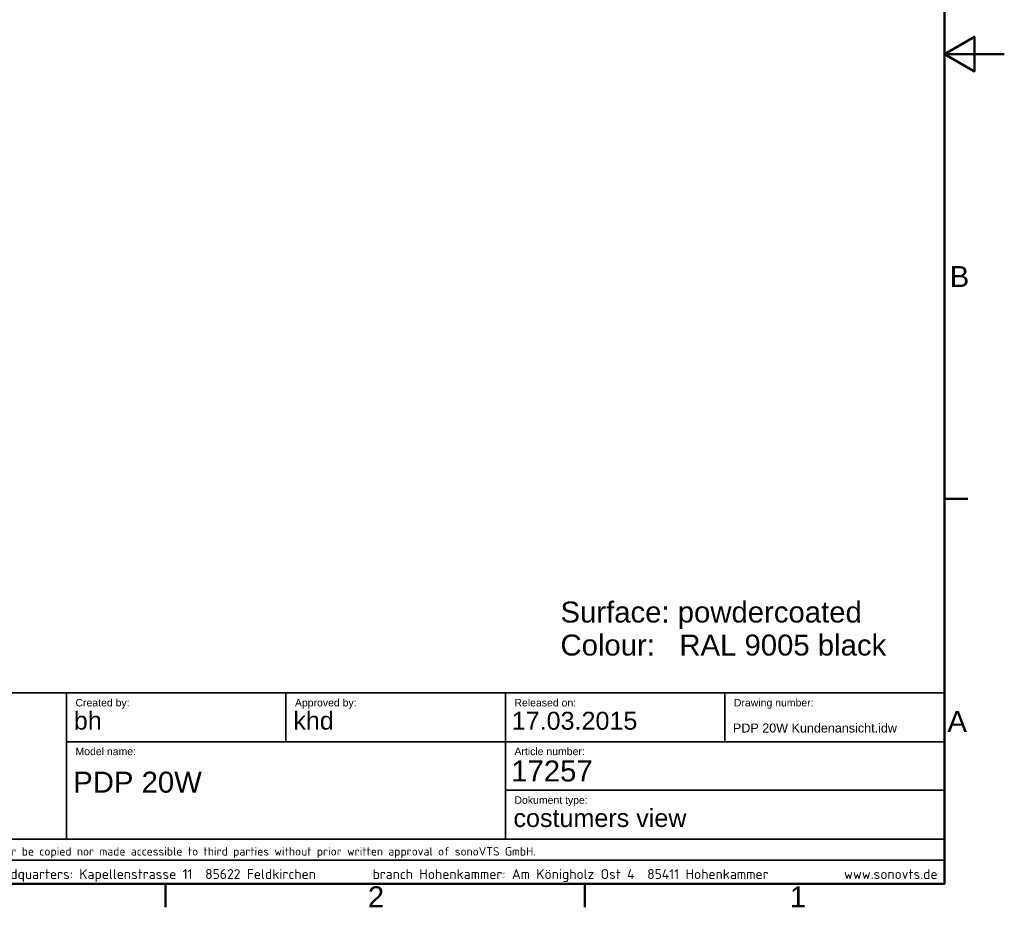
# Model space of a CAD drawing. Header units: millimetres. Extents: x 0 to 2100, y 0 to 1485.
# Tile 12 of 15: x 1278 to 2100, y 31 to 771. Entities that reach past the tile are written whole.
import ezdxf

# ---------------------------------------------------------------- set-up
doc = ezdxf.new("R2010")
doc.units = ezdxf.units.MM
doc.header["$LTSCALE"] = 5
for name, color, linetype, lineweight in [('Rahmen_0', 7, 'Continuous', 50), ('Rahmen_2', 7, 'Continuous', 50), ('Skizziergeometrie(ISO)', 7, 'Continuous', 35), ('Symbole(ISO)', 7, 'Continuous', 18)]:
    doc.layers.add(name, color=color, linetype=linetype, lineweight=lineweight)
doc.styles.add('Aktuell-BSI', font='arial.ttf')
doc.styles.add('Aktuell-ISO', font='arial.ttf')
doc.styles.add('Textstil28', font='arial.ttf')
doc.styles.add('Textstil29', font='arial.ttf')
doc.styles.add('Textstil9', font='arial.ttf')

# ---------------------------------------------------------------- blocks, each defined once
blk = doc.blocks.new('Ränder Standardrahmen')
at = {"layer": 'Rahmen_0'}
for p, q in [((410, 74.25), (413.9, 74.25)), ((280, 10), (280, 6.1)), ((350, 10), (350, 6.1))]:
    blk.add_line(p, q, dxfattribs=at)
at = {"layer": 'Rahmen_0', "flags": 128}
for points in [[(10, 10), (10, 287), (410, 287), (410, 10), (10, 10)], [(420, 148.5), (410, 148.5), (415, 151.39), (415, 145.61), (410, 148.5)]]:
    blk.add_lwpolyline(points, dxfattribs=at)
at = {"layer": 'Rahmen_2', "char_height": 3.5, "attachment_point": 7, "style": 'Aktuell-BSI'}
for s, insert in [('B', (410.89, 109.63)), ('A', (410.51, 35.38)), ('2', (313.79, 6.1)), ('1', (384.2, 6.1))]:
    blk.add_mtext(s, dxfattribs=dict(at, insert=insert))
blk = doc.blocks.new('Schriftfelder Kundenansicht englisch')
at = {"layer": 'Skizziergeometrie(ISO)'}
for p, q in [((89.84, 95.82), (269.84, 95.82)), ((123.34, 95.82), (123.34, 71.44)), ((159.96, 95.82), (159.96, 87.69)), ((196.59, 95.82), (196.59, 87.69)), ((233.21, 95.82), (233.21, 87.69)), ((269.84, 63.94), (269.84, 95.82)), ((123.34, 87.69), (269.84, 87.69)), ((196.59, 87.69), (196.59, 71.44)), ((196.59, 79.57), (269.84, 79.57)), ((269.84, 71.44), (89.84, 71.44)), ((89.84, 67.94), (269.84, 67.94)), ((89.84, 63.94), (269.84, 63.94))]:
    blk.add_line(p, q, dxfattribs=at)
at = {"layer": 'Symbole(ISO)', "color": 7, "style": 'Aktuell-ISO'}
for s, insert, char_height, width, attachment_point in [('\\fArial|b0|i0;\\H1.2500;Created by:', (124.84, 94.82), 1.25, 31.1332, 1), ('\\fArial|b0|i0;\\H1.2500;Approved by:', (161.46, 94.82), 1.25, 31.1332, 1), ('\\fArial|b0|i0;\\H1.2500;Released on:', (198.09, 94.82), 1.25, 31.1332, 1), ('\\fArial|b0|i0;\\H1.2500;Drawing number:', (234.71, 94.82), 1.25, 31.1332, 1), ('\\fArial|b0|i0;\\H1.2500;Model name:', (124.84, 86.69), 1.25, 31.1332, 1), ('\\fArial|b0|i0;\\H1.2500;Article number:', (198.09, 86.69), 1.25, 31.1332, 1), ('\\fArial|b0|i0;\\H1.2500;Dokument type:', (198.09, 78.57), 1.25, 31.1332, 1), ('\\fISOCPEUR|b0|i0;\\H1.4000;This drawing may neither be copied nor made accessible to third parties without prior written approval of sonoVTS GmbH.', (92.84, 69.17), 1.4, 243.7378, 4)]:
    blk.add_mtext(s, dxfattribs=dict(at, insert=insert, char_height=char_height, width=width, attachment_point=attachment_point))
at = {"layer": 'Symbole(ISO)', "color": 7, "insert": (92.84, 65.34), "char_height": 1.65, "attachment_point": 4, "style": 'Aktuell-ISO'}
blk.add_mtext('\\fISOCPEUR|b0|i0;\\H1.6500;sonoVTS GmbH\\fISOCPEUR|b0|i0;\\H1.6500;  headquarters: Kapellenstrasse 11  85622 Feldkirchen         branch Hohenkammer: Am Königholz Ost 4  85411 Hohenkammer            www.sonovts.de', dxfattribs=at)
at = {"layer": 'Symbole(ISO)', "color": 7}
for tag, p, height, style in [('KONSTRUKTEUR_001', (124.56, 89.7), 3, 'Textstil28'), ('KONTROLLIERT_VON_001', (161.18, 89.7), 3, 'Textstil28'), ('KONTROLLDATUM_001', (197.63, 89.68), 3, 'Textstil28'), ('DATEINAME_001', (234.55, 89.22), 1.5, 'Textstil29'), ('Artikelnummer_001', (197.55, 81.05), 3.5, 'Textstil9'), ('BAUTEILNUMMER_001', (124.46, 79.18), 3.5, 'Textstil9'), ('costumers_view_001', (197.92, 73.45), 3, 'Textstil28')]:
    blk.add_attdef(tag, p, '', height=height, dxfattribs=dict(at, style=style))

msp = doc.modelspace()

# ---------------------------------------------------------------- block references
at = {"xscale": 5, "yscale": 5, "zscale": 5}
msp.add_blockref('Ränder Standardrahmen', (0, 0), dxfattribs=at)
msp.add_blockref('Schriftfelder Kundenansicht englisch', (700.82, -269.72), dxfattribs=at).add_auto_attribs({'Artikelnummer_001': '17257', 'costumers_view_001': 'costumers view', 'DATEINAME_001': 'PDP 20W Kundenansicht.idw', 'KONTROLLDATUM_001': '17.03.2015', 'KONTROLLIERT_VON_001': 'khd', 'BAUTEILNUMMER_001': 'PDP 20W', 'KONSTRUKTEUR_001': 'bh'})

# ---------------------------------------------------------------- texts
at = {"layer": 'Symbole(ISO)', "color": 7, "insert": (1729.7, 285.65), "char_height": 17.5, "width": 720.9878, "attachment_point": 1, "line_spacing_factor": 0.944221, "style": 'Aktuell-ISO'}
msp.add_mtext('{\\fArial|b0|i0;\\H17.5000;Surface: powdercoated\\PColour:   RAL 9005 black}', dxfattribs=at)

doc.saveas('drawing.dxf')
